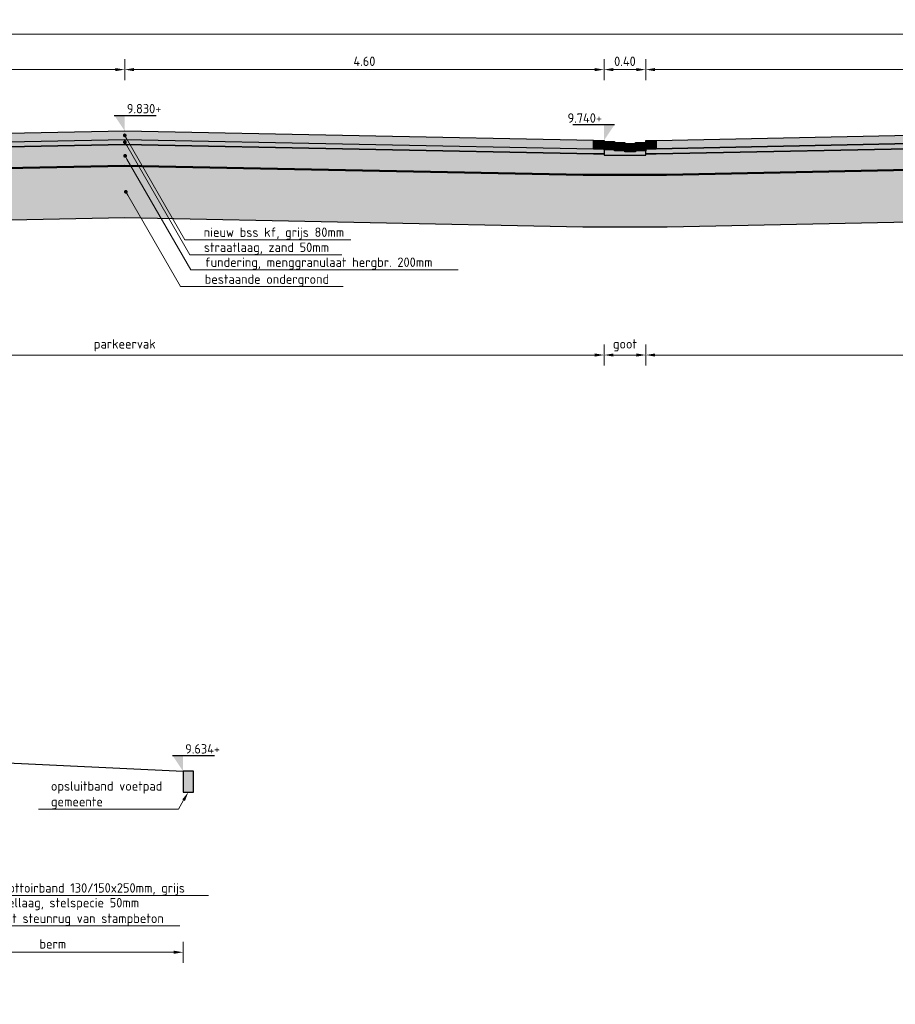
# Model space of a CAD drawing. Header units: metres. Extents: x 234325 to 234582, y 557584 to 557743.
# Tile 20 of 21: x 234541.55 to 234549.95, y 557701.3 to 557710.74. Entities that reach past the tile are written whole.
import ezdxf
from ezdxf import colors
from ezdxf.entities.mleader import LeaderData, LeaderLine
from ezdxf.enums import TextEntityAlignment as Align
from ezdxf.math import Vec2, Vec3

# ---------------------------------------------------------------- set-up
doc = ezdxf.new("R2010")
doc.units = ezdxf.units.M
doc.header["$PDMODE"] = 33
doc.layers.get('0').update_dxf_attribs({"lineweight": 25})
doc.layers.get('Defpoints').update_dxf_attribs({"lineweight": 25})
for name, color, linetype, lineweight in [('N-WE-GR-GRAS_BERM-GD', 80, 'Continuous', 25), ('N-WE-OG-BEBOUWING_STRAATNAAM-T18', 7, 'Continuous', 18), ('N-WE-VH-KANTOPSLUITING_OPSLUITBAND-SD', 150, 'Continuous', 25), ('N-WE-VH-M', 7, 'Continuous', 18), ('N-WE-VH-VERHARDING_BETONSTRAATSTEEN-GD', 252, 'Continuous', 25), ('N-WE-VH-VERHARDING_FUNDERING-AD-50', 252, 'Continuous', 18), ('N-WE-VH-VERHARDING_FUNDERING-GD', 7, 'Continuous', 25), ('N-WE-VH-VERHARDING_FUNDERING_ZAND-GD', 7, 'Continuous', 25), ('N-WE-VH-VERHARDING_FUNDERING_ZANDCEMENTSTABILISATIE-V', 254, 'Continuous', 18), ('N-WE-VH-VERHARDING_GEOTEXTIEL-GD', 252, 'Continuous', 25), ('N-WE-VH-VERHARDING_GEOTEXTIEL-V', 254, 'Continuous', 18), ('X-XX-AL-PEILMAAT-SD', 7, 'Continuous', 25)]:
    doc.layers.add(name, color=color, linetype=linetype, lineweight=lineweight)
doc.layers.add('N-WE-VH-VERHARDING_BETONSTRAATSTEEN-V', color=7, linetype='Continuous', lineweight=18, true_color=0xcdcdcd)
doc.layers.add('X-XX-AL-HULPLIJN-GD', color=7, linetype='Continuous', lineweight=25, plot=False)
doc.styles.add('NLCS-ISO', font='NLCS-ISO.ttf')
doc.styles.add('NLCS-ISO-M50-T18', font='NLCS-ISO.ttf', dxfattribs={"height": 0.09})
doc.dimstyles.new('NLCS-M50-T18-PIJL_L2_H1', dxfattribs={"dimscale": 0.05, "dimtxt": 2.5, "dimasz": 1.8, "dimexe": 2, "dimexo": 2, "dimgap": 0.7, "dimtad": 1, "dimzin": 0, "dimdsep": 46, "dimtxsty": 'NLCS-ISO-M50-T18', "dimcen": 0, "dimdle": 2, "dimclrd": 256, "dimclre": 256, "dimclrt": 256, "dimadec": 1, "dimazin": 0, "dimtfac": 1, "dimtdec": 3, "dimtofl": 0, "dimtmove": 0, "dimatfit": 3, "dimfxl": 2, "dimfxlon": 1, "dimtfillclr": 256, "dimtolj": 1, "dimtzin": 0, "dimlwd": -1, "dimlwe": -1, "dimarcsym": 0})
pattern_1 = [(37.5, (0.75, 0.34884), (-0.003149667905, 0.096341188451), [0, -0.076, 0, -0.085, 0, -0.08125]), (7.5, (0.75, 0.34884), (0.088488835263, 0.141107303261), [0, -0.041, 0, -0.0685, 0, -0.02625]), (327.5, (0.6885, 0.34884), (0.155707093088, 0.000282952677), [0, -0.025, 0, -0.09, 0, -0.1175]), (317.5, (0.6885, 0.34884), (0.15030633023, 0.043883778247), [0, -0.0125, 0, -0.059, 0, -0.0675])]

# ---------------------------------------------------------------- blocks, each defined once
blk = doc.blocks.new('*D117')
at = {"layer": 'Defpoints', "color": 0, "transparency": 16777216}
for p in [(234542.559, 557710.2641), (234542.559, 557709.6749), (234537.959, 557709.5849)]:
    blk.add_point(p, dxfattribs=at)
at = {"layer": 'N-WE-VH-M', "transparency": 16777216}
for p, q in [((234537.959, 557710.1641), (234537.959, 557710.3641)), ((234542.559, 557710.1641), (234542.559, 557710.3641)), ((234538.049, 557710.2641), (234542.469, 557710.2641))]:
    blk.add_line(p, q, dxfattribs=at)
for points in [[(234538.049, 557710.2791), (234538.049, 557710.2491), (234537.959, 557710.2641)], [(234542.469, 557710.2791), (234542.469, 557710.2491), (234542.559, 557710.2641)]]:
    blk.add_solid(points, dxfattribs=at)
at = {"layer": 'N-WE-VH-M', "transparency": 16777216, "insert": (234540.259, 557710.3441), "char_height": 0.09, "attachment_point": 5, "style": 'NLCS-ISO-M50-T18'}
blk.add_mtext('\\A1;4.60', dxfattribs=at)
blk = doc.blocks.new('*D118')
at = {"layer": 'Defpoints', "color": 0, "transparency": 16777216}
for p in [(234547.159, 557710.2641), (234542.559, 557709.6749), (234547.159, 557709.5849)]:
    blk.add_point(p, dxfattribs=at)
at = {"layer": 'N-WE-VH-M', "transparency": 16777216}
for p, q in [((234542.559, 557710.1641), (234542.559, 557710.3641)), ((234547.159, 557710.1641), (234547.159, 557710.3641)), ((234542.649, 557710.2641), (234547.069, 557710.2641))]:
    blk.add_line(p, q, dxfattribs=at)
for points in [[(234542.649, 557710.2791), (234542.649, 557710.2491), (234542.559, 557710.2641)], [(234547.069, 557710.2791), (234547.069, 557710.2491), (234547.159, 557710.2641)]]:
    blk.add_solid(points, dxfattribs=at)
at = {"layer": 'N-WE-VH-M', "transparency": 16777216, "insert": (234544.859, 557710.3441), "char_height": 0.09, "attachment_point": 5, "style": 'NLCS-ISO-M50-T18'}
blk.add_mtext('\\A1;4.60', dxfattribs=at)
blk = doc.blocks.new('*D119')
at = {"layer": 'Defpoints', "color": 0, "transparency": 16777216}
for p in [(234547.559, 557710.2641), (234547.159, 557709.5749), (234547.559, 557709.5649)]:
    blk.add_point(p, dxfattribs=at)
at = {"layer": 'N-WE-VH-M', "transparency": 16777216}
for p, q in [((234547.159, 557710.1641), (234547.159, 557710.3641)), ((234547.559, 557710.1641), (234547.559, 557710.3641)), ((234547.249, 557710.2641), (234547.469, 557710.2641))]:
    blk.add_line(p, q, dxfattribs=at)
for points in [[(234547.249, 557710.2791), (234547.249, 557710.2491), (234547.159, 557710.2641)], [(234547.469, 557710.2791), (234547.469, 557710.2491), (234547.559, 557710.2641)]]:
    blk.add_solid(points, dxfattribs=at)
at = {"layer": 'N-WE-VH-M', "transparency": 16777216, "insert": (234547.359, 557710.3441), "char_height": 0.09, "attachment_point": 5, "style": 'NLCS-ISO-M50-T18'}
blk.add_mtext('\\A1;0.40', dxfattribs=at)
blk = doc.blocks.new('SAL-PEILMAAT_INFRACAD_H01-SOD')
blk.add_line((-2, 3), (6, 3))
blk.add_solid([(-2, 3), (0, 3), (0, 0)])
at = {"style": 'NLCS-ISO'}
blk.add_attdef('...', (0.4, 3.4), '', height=1.8, dxfattribs=at)
blk = doc.blocks.new('SAL-PEILMAAT_INFRACAD_H03-SOD')
blk.add_line((2, 3), (-6, 3))
blk.add_solid([(2, 3), (0, 3), (0, 0)])
at = {"style": 'NLCS-ISO'}
blk.add_attdef('...', text='', height=1.8, dxfattribs=at).set_placement((-0.4, 3.4), align=Align.RIGHT)
blk = doc.blocks.new('*D120')
at = {"layer": 'Defpoints', "color": 0, "transparency": 16777216}
for p in [(234553.559, 557710.2641), (234547.559, 557709.5849), (234553.559, 557709.5849)]:
    blk.add_point(p, dxfattribs=at)
at = {"layer": 'N-WE-VH-M', "transparency": 16777216}
for p, q in [((234547.559, 557710.1641), (234547.559, 557710.3641)), ((234553.559, 557710.1641), (234553.559, 557710.3641)), ((234547.649, 557710.2641), (234553.469, 557710.2641))]:
    blk.add_line(p, q, dxfattribs=at)
for points in [[(234547.649, 557710.2791), (234547.649, 557710.2491), (234547.559, 557710.2641)], [(234553.469, 557710.2791), (234553.469, 557710.2491), (234553.559, 557710.2641)]]:
    blk.add_solid(points, dxfattribs=at)
at = {"layer": 'N-WE-VH-M', "transparency": 16777216, "insert": (234550.559, 557710.3441), "char_height": 0.09, "attachment_point": 5, "style": 'NLCS-ISO-M50-T18'}
blk.add_mtext('\\A1;6.00', dxfattribs=at)
blk = doc.blocks.new('*D134')
at = {"layer": 'Defpoints', "color": 0, "transparency": 16777216}
for p in [(234575.459, 557710.604), (234525.659, 557709.2249), (234575.459, 557709.2649)]:
    blk.add_point(p, dxfattribs=at)
at = {"layer": 'N-WE-VH-M', "transparency": 16777216}
for p, q in [((234525.659, 557710.504), (234525.659, 557710.704)), ((234575.459, 557710.504), (234575.459, 557710.704)), ((234525.749, 557710.604), (234575.369, 557710.604))]:
    blk.add_line(p, q, dxfattribs=at)
for points in [[(234525.749, 557710.619), (234525.749, 557710.589), (234525.659, 557710.604)], [(234575.369, 557710.619), (234575.369, 557710.589), (234575.459, 557710.604)]]:
    blk.add_solid(points, dxfattribs=at)
at = {"layer": 'N-WE-VH-M', "transparency": 16777216, "insert": (234550.559, 557710.684), "char_height": 0.09, "attachment_point": 5, "style": 'NLCS-ISO-M50-T18'}
blk.add_mtext('\\A1;49.80', dxfattribs=at)
blk = doc.blocks.new('*D139')
at = {"layer": 'Defpoints', "color": 0, "transparency": 16777216}
for p in [(234537.959, 557709.5849), (234547.159, 557709.5849), (234547.159, 557707.5261)]:
    blk.add_point(p, dxfattribs=at)
at = {"layer": 'N-WE-VH-M', "transparency": 16777216}
for p, q in [((234537.959, 557707.6261), (234537.959, 557707.4261)), ((234547.159, 557707.6261), (234547.159, 557707.4261)), ((234538.049, 557707.5261), (234547.069, 557707.5261))]:
    blk.add_line(p, q, dxfattribs=at)
for points in [[(234538.049, 557707.5411), (234538.049, 557707.5111), (234537.959, 557707.5261)], [(234547.069, 557707.5411), (234547.069, 557707.5111), (234547.159, 557707.5261)]]:
    blk.add_solid(points, dxfattribs=at)
at = {"layer": 'N-WE-VH-M', "transparency": 16777216, "insert": (234542.559, 557707.6196), "char_height": 0.09, "attachment_point": 5, "style": 'NLCS-ISO-M50-T18'}
blk.add_mtext('\\A1;parkeervak', dxfattribs=at)
blk = doc.blocks.new('*D140')
at = {"layer": 'Defpoints', "color": 0, "transparency": 16777216}
for p in [(234547.159, 557709.4549), (234547.559, 557709.4449), (234547.559, 557707.5261)]:
    blk.add_point(p, dxfattribs=at)
at = {"layer": 'N-WE-VH-M', "transparency": 16777216}
for p, q in [((234547.159, 557707.6261), (234547.159, 557707.4261)), ((234547.559, 557707.6261), (234547.559, 557707.4261)), ((234547.249, 557707.5261), (234547.469, 557707.5261))]:
    blk.add_line(p, q, dxfattribs=at)
for points in [[(234547.249, 557707.5411), (234547.249, 557707.5111), (234547.159, 557707.5261)], [(234547.469, 557707.5411), (234547.469, 557707.5111), (234547.559, 557707.5261)]]:
    blk.add_solid(points, dxfattribs=at)
at = {"layer": 'N-WE-VH-M', "transparency": 16777216, "insert": (234547.359, 557707.6196), "char_height": 0.09, "attachment_point": 5, "style": 'NLCS-ISO-M50-T18'}
blk.add_mtext('\\A1;goot', dxfattribs=at)
blk = doc.blocks.new('*D141')
at = {"layer": 'Defpoints', "color": 0, "transparency": 16777216}
for p in [(234547.559, 557709.5849), (234553.559, 557709.5849), (234553.559, 557707.5261)]:
    blk.add_point(p, dxfattribs=at)
at = {"layer": 'N-WE-VH-M', "transparency": 16777216}
for p, q in [((234547.559, 557707.6261), (234547.559, 557707.4261)), ((234553.559, 557707.6261), (234553.559, 557707.4261)), ((234547.649, 557707.5261), (234553.469, 557707.5261))]:
    blk.add_line(p, q, dxfattribs=at)
for points in [[(234547.649, 557707.5411), (234547.649, 557707.5111), (234547.559, 557707.5261)], [(234553.469, 557707.5411), (234553.469, 557707.5111), (234553.559, 557707.5261)]]:
    blk.add_solid(points, dxfattribs=at)
at = {"layer": 'N-WE-VH-M', "transparency": 16777216, "insert": (234550.559, 557707.6196), "char_height": 0.09, "attachment_point": 5, "style": 'NLCS-ISO-M50-T18'}
blk.add_mtext('\\A1;rijbaan', dxfattribs=at)
blk = doc.blocks.new('_Dot')
at = {"color": 0, "linetype": 'ByBlock', "lineweight": -2}
blk.add_line((-0.5, 0), (-1, 0), dxfattribs=at)
at = {"color": 0, "linetype": 'ByBlock', "const_width": 0.5}
blk.add_lwpolyline([(-0.25, 0, 1), (0.25, 0, 1)], format="xyb", close=True, dxfattribs=at)
blk = doc.blocks.new('N-SVH-KANTOPSLUITING_OPSLUITBAND_100X200-D')
blk.add_hatch(color=8).paths.add_polyline_path([(-0.1, -0.2), (0, -0.2), (0, 0), (-0.1, 0)])
at = {"flags": 128}
blk.add_lwpolyline([(-0.1, -0.2), (0, -0.2), (0, 0), (-0.1, 0)], close=True, dxfattribs=at)
blk = doc.blocks.new('*D165')
at = {"layer": 'Defpoints', "color": 0, "transparency": 16777216}
for p in [(234540.6188, 557703.6531), (234543.1188, 557703.5331), (234543.1188, 557701.7971)]:
    blk.add_point(p, dxfattribs=at)
at = {"layer": 'N-WE-VH-M', "transparency": 16777216}
for p, q in [((234540.6188, 557701.8971), (234540.6188, 557701.6971)), ((234543.1188, 557701.8971), (234543.1188, 557701.6971)), ((234540.7088, 557701.7971), (234543.0288, 557701.7971))]:
    blk.add_line(p, q, dxfattribs=at)
for points in [[(234540.7088, 557701.8121), (234540.7088, 557701.7821), (234540.6188, 557701.7971)], [(234543.0288, 557701.8121), (234543.0288, 557701.7821), (234543.1188, 557701.7971)]]:
    blk.add_solid(points, dxfattribs=at)
at = {"layer": 'N-WE-VH-M', "transparency": 16777216, "insert": (234541.8688, 557701.8771), "char_height": 0.09, "attachment_point": 5, "style": 'NLCS-ISO-M50-T18'}
blk.add_mtext('\\A1;berm', dxfattribs=at)

msp = doc.modelspace()

# ---------------------------------------------------------------- hatches: boundary and pattern name
at = {"layer": 'N-WE-VH-VERHARDING_BETONSTRAATSTEEN-V', "transparency": 33554559}
h = msp.add_hatch(color=256, dxfattribs=at)
h.dxf.hatch_style = 1
h.paths.add_polyline_path([(234547.059, 557709.5849), (234542.559, 557709.6749), (234538.059, 557709.5849), (234538.059, 557709.5049), (234542.5606, 557709.5949), (234547.059, 557709.5049)])
h = msp.add_hatch(color=256, dxfattribs=at)
h.dxf.hatch_style = 1
h.paths.add_polyline_path([(234547.059, 557709.5849), (234547.159, 557709.5849), (234547.159, 557709.5049), (234547.059, 557709.5049)])
h = msp.add_hatch(color=256, dxfattribs=at)
h.dxf.hatch_style = 1
h.paths.add_polyline_path([(234547.159, 557709.5749), (234547.259, 557709.5749), (234547.259, 557709.4949), (234547.159, 557709.4949)])
h = msp.add_hatch(color=256, dxfattribs=at)
h.dxf.hatch_style = 1
h.paths.add_polyline_path([(234547.259, 557709.5649), (234547.359, 557709.5649), (234547.359, 557709.4849), (234547.259, 557709.4849)])
h = msp.add_hatch(color=256, dxfattribs=at)
h.dxf.hatch_style = 1
h.paths.add_polyline_path([(234547.459, 557709.5649), (234547.559, 557709.5649), (234547.559, 557709.4849), (234547.459, 557709.4849)])
h = msp.add_hatch(color=256, dxfattribs=at)
h.dxf.hatch_style = 1
h.paths.add_polyline_path([(234547.559, 557709.5849), (234547.659, 557709.5849), (234547.659, 557709.5049), (234547.559, 557709.5049)])
h = msp.add_hatch(color=256, dxfattribs=at)
h.dxf.hatch_style = 1
h.paths.add_polyline_path([(234547.659, 557709.5849), (234550.559, 557709.6449), (234553.459, 557709.5849), (234553.459, 557709.5049), (234550.559, 557709.5649), (234547.659, 557709.5049)])
h = msp.add_hatch(color=256, dxfattribs=at)
h.dxf.hatch_style = 1
h.paths.add_polyline_path([(234547.359, 557709.5549), (234547.459, 557709.5549), (234547.459, 557709.4749), (234547.359, 557709.4749)])
at = {"layer": 'N-WE-VH-VERHARDING_FUNDERING-AD-50', "transparency": 33554559}
h = msp.add_hatch(dxfattribs=at)
h.set_pattern_fill('AVH-FUNDERING_ZAND-SO', color=256, scale=0.05, pattern_type=2)
h.set_pattern_definition(pattern_1)
h.paths.add_polyline_path([(234537.959, 557709.4549), (234537.959, 557709.5049), (234538.059, 557709.5049), (234542.5606, 557709.5949), (234547.059, 557709.5049), (234547.159, 557709.5049), (234547.159, 557709.4549), (234547.0585, 557709.4549), (234542.5606, 557709.5449), (234538.0595, 557709.4549)])
h = msp.add_hatch(dxfattribs=at)
h.set_pattern_fill('AVH-FUNDERING_ZAND-SO', color=256, scale=0.05, pattern_type=2)
h.set_pattern_definition(pattern_1)
h.paths.add_polyline_path([(234553.559, 557709.5049), (234553.559, 557709.4549), (234553.4585, 557709.4549), (234550.559, 557709.5149), (234547.6595, 557709.4549), (234547.559, 557709.4549), (234547.559, 557709.5049), (234547.659, 557709.5049), (234550.559, 557709.5649), (234553.459, 557709.5049)])
h = msp.add_hatch(dxfattribs=at)
h.set_pattern_fill('AVH-FUNDERING_GRANULAAT_MENG_01-SO', color=256, scale=0.05, pattern_type=2)
h.set_pattern_definition([(50, (0.75, 0.34884), (0.3586300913, -0.03137606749), [0.0375, -0.4125]), (355, (0.75, 0.34884), (-0.0693756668, 0.37609606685), [0.03, -0.33]), (100.4514, (0.7799, 0.34623), (0.28925469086, 0.34471977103), [0.031870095, -0.350571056]), (46.1842, (0.75, 0.44884), (0.5336205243, -0.08275950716), [0.05625, -0.61875]), (96.6356, (0.79447, 0.44195), (0.46733135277, 0.48705893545), [0.047805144, -0.5258565]), (351.1842, (0.75, 0.44884), (0.46733097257, 0.48705930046), [0.045, -0.495]), (21, (0.8, 0.42384), (0.29845352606, -0.20130944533), [0.0375, -0.4125]), (326, (0.8, 0.42384), (0.12165766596, 0.36257502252), [0.03, -0.33]), (71.4514, (0.82487, 0.40707), (0.4201113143, 0.16126524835), [0.031870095, -0.350571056]), (37.5, (0.75, 0.34884), (0.00607992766, 0.166446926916), [0, -0.326, 0, -0.335, 0, -0.33125]), (7.5, (0.75, 0.34884), (0.13153476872, 0.19720585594), [0, -0.191, 0, -0.3185, 0, -0.12625]), (327.5, (0.6385, 0.34884), (0.266911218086, -0.011277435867), [0, -0.125, 0, -0.39, 0, -0.5175]), (317.5, (0.5885, 0.34884), (0.29159308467, 0.05005249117), [0, -0.1625, 0, -0.259, 0, -0.3675])])
h.paths.add_polyline_path([(234526.559, 557709.4249), (234531.0585, 557709.3349), (234531.159, 557709.3349), (234531.159, 557709.3249), (234531.559, 557709.3249), (234531.559, 557709.3349), (234531.6595, 557709.3349), (234537.4595, 557709.4549), (234537.559, 557709.4549), (234537.559, 557709.4449), (234537.959, 557709.4449), (234537.959, 557709.4549), (234538.0595, 557709.4549), (234542.5606, 557709.5449), (234547.0585, 557709.4549), (234547.159, 557709.4549), (234547.159, 557709.4449), (234547.559, 557709.4449), (234547.559, 557709.4549), (234547.6595, 557709.4549), (234550.559, 557709.5149), (234553.4585, 557709.4549), (234553.559, 557709.4549), (234553.559, 557709.4449), (234553.959, 557709.4449), (234553.959, 557709.4549), (234554.0595, 557709.4549), (234558.559, 557709.5449), (234563.0585, 557709.4549), (234563.159, 557709.4549), (234563.159, 557709.4449), (234563.559, 557709.4449), (234563.559, 557709.4549), (234563.6587, 557709.4549), (234569.4587, 557709.3749), (234569.559, 557709.3749), (234569.559, 557709.3649), (234569.959, 557709.3649), (234569.959, 557709.3749), (234570.0595, 557709.3749), (234574.559, 557709.4649), (234574.559, 557709.3949), (234574.884, 557709.3949), (234575.209, 557709.3949), (234575.209, 557709.2649), (234574.563, 557709.2649), (234570.159, 557709.1768), (234569.359, 557709.1762), (234563.759, 557709.2535), (234562.959, 557709.2568), (234558.559, 557709.3448), (234554.159, 557709.2568), (234553.359, 557709.2569), (234550.559, 557709.3148), (234547.759, 557709.2569), (234546.959, 557709.2568), (234542.5606, 557709.3449), (234538.159, 557709.2568), (234537.359, 557709.2528), (234531.759, 557709.1369), (234530.9606, 557709.1368), (234526.555, 557709.2249), (234525.909, 557709.2249), (234525.909, 557709.3549), (234526.234, 557709.3549), (234526.559, 557709.3549)])
h = msp.add_hatch(dxfattribs=at)
h.set_pattern_fill('AVH-FUNDERING_ZAND-SO', color=256, scale=0.05, pattern_type=2)
h.set_pattern_definition(pattern_1)
h.paths.add_polyline_path([(234525.659, 557708.7249), (234525.909, 557708.7249), (234526.55, 557708.7249), (234530.9556, 557708.6368), (234531.7642, 557708.6369), (234537.3655, 557708.7528), (234538.1653, 557708.7569), (234542.5606, 557708.8448), (234546.954, 557708.7568), (234547.7642, 557708.7569), (234550.559, 557708.8147), (234553.3538, 557708.7569), (234554.164, 557708.7568), (234558.559, 557708.8447), (234562.953, 557708.7569), (234563.7545, 557708.7535), (234569.3558, 557708.6762), (234570.1642, 557708.6768), (234574.568, 557708.7649), (234575.209, 557708.7649), (234575.459, 557708.7649), (234575.459, 557709.2549), (234575.209, 557709.2549), (234574.5631, 557709.2549), (234570.1591, 557709.1668), (234569.359, 557709.1662), (234563.7589, 557709.2435), (234562.9589, 557709.2468), (234558.559, 557709.3348), (234554.1591, 557709.2468), (234553.3589, 557709.2469), (234550.559, 557709.3048), (234547.7591, 557709.2469), (234546.9589, 557709.2468), (234542.5606, 557709.3349), (234538.1592, 557709.2468), (234537.3592, 557709.2428), (234531.7591, 557709.1269), (234530.9605, 557709.1268), (234526.5549, 557709.2149), (234525.909, 557709.2149), (234525.659, 557709.2149)])
at = {"layer": 'N-WE-VH-VERHARDING_FUNDERING_ZANDCEMENTSTABILISATIE-V', "transparency": 33554559}
h = msp.add_hatch(color=256, dxfattribs=at)
h.dxf.hatch_style = 1
h.paths.add_polyline_path([(234547.159, 557709.4949), (234547.159, 557709.4449), (234547.559, 557709.4449), (234547.559, 557709.4849), (234547.459, 557709.4849), (234547.459, 557709.4749), (234547.359, 557709.4749), (234547.359, 557709.4849), (234547.259, 557709.4849), (234547.259, 557709.4949)])
at = {"layer": 'N-WE-VH-VERHARDING_GEOTEXTIEL-V', "transparency": 33554559}
h = msp.add_hatch(color=256, dxfattribs=at)
h.dxf.hatch_style = 1
h.paths.add_polyline_path([(234575.459, 557709.2549), (234575.209, 557709.2549), (234574.5631, 557709.2549), (234570.1591, 557709.1668), (234569.359, 557709.1662), (234563.7589, 557709.2435), (234562.9589, 557709.2468), (234558.559, 557709.3348), (234554.1591, 557709.2468), (234553.3589, 557709.2469), (234550.559, 557709.3048), (234547.7591, 557709.2469), (234546.9589, 557709.2468), (234542.5606, 557709.3349), (234538.1592, 557709.2468), (234537.3592, 557709.2428), (234531.7591, 557709.1269), (234530.9605, 557709.1268), (234526.5549, 557709.2149), (234525.909, 557709.2149), (234525.659, 557709.2149), (234525.659, 557709.2249), (234526.555, 557709.2249), (234530.9606, 557709.1368), (234531.759, 557709.1369), (234537.359, 557709.2528), (234538.159, 557709.2568), (234542.5606, 557709.3449), (234546.959, 557709.2568), (234547.759, 557709.2569), (234550.559, 557709.3148), (234553.359, 557709.2569), (234554.159, 557709.2568), (234558.559, 557709.3448), (234562.959, 557709.2568), (234563.759, 557709.2535), (234569.359, 557709.1762), (234570.159, 557709.1768), (234574.563, 557709.2649), (234575.209, 557709.2649), (234575.459, 557709.2649)])

# ---------------------------------------------------------------- linework, layer by layer
at = {"layer": 'N-WE-GR-GRAS_BERM-GD', "flags": 128}
msp.add_lwpolyline([(234540.6188, 557703.6531), (234543.1188, 557703.5331)], dxfattribs=at)
at = {"layer": 'N-WE-VH-VERHARDING_BETONSTRAATSTEEN-GD', "color": 7, "flags": 128}
for points in [[(234547.059, 557709.5849), (234542.559, 557709.6749), (234538.059, 557709.5849), (234538.059, 557709.5049), (234542.5606, 557709.5949), (234547.059, 557709.5049)], [(234547.059, 557709.5849), (234547.159, 557709.5849), (234547.159, 557709.5049), (234547.059, 557709.5049)], [(234547.159, 557709.5749), (234547.259, 557709.5749), (234547.259, 557709.4949), (234547.159, 557709.4949)], [(234547.259, 557709.5649), (234547.359, 557709.5649), (234547.359, 557709.4849), (234547.259, 557709.4849)], [(234547.459, 557709.5649), (234547.559, 557709.5649), (234547.559, 557709.4849), (234547.459, 557709.4849)], [(234547.559, 557709.5849), (234547.659, 557709.5849), (234547.659, 557709.5049), (234547.559, 557709.5049)], [(234547.659, 557709.5849), (234550.559, 557709.6449), (234553.459, 557709.5849), (234553.459, 557709.5049), (234550.559, 557709.5649), (234547.659, 557709.5049)], [(234547.359, 557709.5549), (234547.459, 557709.5549), (234547.459, 557709.4749), (234547.359, 557709.4749)]]:
    msp.add_lwpolyline(points, close=True, dxfattribs=at)
at = {"layer": 'N-WE-VH-VERHARDING_FUNDERING-GD', "flags": 128}
for points in [[(234538.0595, 557709.4549), (234542.5606, 557709.5449), (234547.0585, 557709.4549), (234547.159, 557709.4549), (234547.159, 557709.4449), (234547.559, 557709.4449), (234547.559, 557709.4549), (234547.6595, 557709.4549), (234550.559, 557709.5149)], [(234550.559, 557709.3148), (234547.759, 557709.2569), (234546.959, 557709.2568), (234542.5606, 557709.3449), (234538.159, 557709.2568)]]:
    msp.add_lwpolyline(points, dxfattribs=at)
at = {"layer": 'N-WE-VH-VERHARDING_FUNDERING_ZAND-GD', "flags": 128}
for points in [[(234537.959, 557709.4549), (234537.959, 557709.5049), (234538.059, 557709.5049), (234542.5606, 557709.5949), (234547.059, 557709.5049), (234547.159, 557709.5049), (234547.159, 557709.4549), (234547.0585, 557709.4549), (234542.5606, 557709.5449), (234538.0595, 557709.4549)], [(234553.559, 557709.5049), (234553.559, 557709.4549), (234553.4585, 557709.4549), (234550.559, 557709.5149), (234547.6595, 557709.4549), (234547.559, 557709.4549), (234547.559, 557709.5049), (234547.659, 557709.5049), (234550.559, 557709.5649), (234553.459, 557709.5049)]]:
    msp.add_lwpolyline(points, close=True, dxfattribs=at)
msp.add_lwpolyline([(234550.559, 557709.3048), (234547.7591, 557709.2469), (234546.9589, 557709.2468), (234542.5606, 557709.3349), (234538.1592, 557709.2468), (234537.3592, 557709.2428), (234531.7591, 557709.1269), (234530.9605, 557709.1268), (234526.5549, 557709.2149), (234525.909, 557709.2149), (234525.659, 557709.2149), (234525.659, 557708.7249), (234525.909, 557708.7249), (234526.55, 557708.7249), (234530.9556, 557708.6368), (234531.7642, 557708.6369), (234537.3655, 557708.7528), (234538.1653, 557708.7569), (234542.5606, 557708.8448), (234546.954, 557708.7568), (234547.7642, 557708.7569), (234550.559, 557708.8147)], dxfattribs=at)
at = {"layer": 'N-WE-VH-VERHARDING_GEOTEXTIEL-GD', "color": 1, "flags": 128}
msp.add_lwpolyline([(234550.559, 557709.3048), (234547.7591, 557709.2469), (234546.9589, 557709.2468), (234542.5606, 557709.3349), (234538.1592, 557709.2468), (234537.3592, 557709.2428), (234531.7591, 557709.1269), (234530.9605, 557709.1268), (234526.5549, 557709.2149), (234525.909, 557709.2149), (234525.659, 557709.2149), (234525.659, 557709.2249), (234526.555, 557709.2249), (234530.9606, 557709.1368), (234531.759, 557709.1369), (234537.359, 557709.2528), (234538.159, 557709.2568), (234542.5606, 557709.3449), (234546.959, 557709.2568), (234547.759, 557709.2569), (234550.559, 557709.3148)], dxfattribs=at)
at = {"layer": 'X-XX-AL-HULPLIJN-GD', "flags": 128}
for points in [[(234547.259, 557709.5749), (234547.259, 557709.5649)], [(234547.359, 557709.5649), (234547.359, 557709.5549)], [(234547.459, 557709.5649), (234547.459, 557709.5549)]]:
    msp.add_lwpolyline(points, dxfattribs=at)
msp.add_lwpolyline([(234547.159, 557709.4949), (234547.159, 557709.4449), (234547.559, 557709.4449), (234547.559, 557709.4849), (234547.459, 557709.4849), (234547.459, 557709.4749), (234547.359, 557709.4749), (234547.359, 557709.4849), (234547.259, 557709.4849), (234547.259, 557709.4949)], close=True, dxfattribs=at)

# ---------------------------------------------------------------- block references
at = {"layer": 'N-WE-VH-KANTOPSLUITING_OPSLUITBAND-SD'}
msp.add_blockref('N-SVH-KANTOPSLUITING_OPSLUITBAND_100X200-D', (234543.2188, 557703.5331), dxfattribs=at)
at = {"layer": 'X-XX-AL-PEILMAAT-SD', "xscale": 0.05, "yscale": 0.05, "zscale": 0.05}
for name, p, values in [('SAL-PEILMAAT_INFRACAD_H01-SOD', (234542.559, 557709.6749), {'...': '9.830+'}), ('SAL-PEILMAAT_INFRACAD_H03-SOD', (234547.159, 557709.5849), {'...': '9.740+'}), ('SAL-PEILMAAT_INFRACAD_H01-SOD', (234543.1188, 557703.5331), {'...': '9.634+'})]:
    msp.add_blockref(name, p, dxfattribs=at).add_auto_attribs(values)

# ---------------------------------------------------------------- dimensions: what is measured, and where the dimension line sits
at = {"layer": 'N-WE-VH-M'}
for base, p1, p2, picture, middle in [((234575.459, 557710.604), (234525.659, 557709.2249), (234575.459, 557709.2649), '*D134', (234550.559, 557710.684)), ((234542.559, 557710.2641), (234537.959, 557709.5849), (234542.559, 557709.6749), '*D117', (234540.259, 557710.3441)), ((234547.159, 557710.2641), (234542.559, 557709.6749), (234547.159, 557709.5849), '*D118', (234544.859, 557710.3441)), ((234547.559, 557710.2641), (234547.159, 557709.5749), (234547.559, 557709.5649), '*D119', (234547.359, 557710.3441)), ((234553.559, 557710.2641), (234547.559, 557709.5849), (234553.559, 557709.5849), '*D120', (234550.559, 557710.3441))]:
    dim = msp.add_linear_dim(base=base, p1=p1, p2=p2, dimstyle='NLCS-M50-T18-PIJL_L2_H1', dxfattribs=at)
    dim.commit()
    dim.dimension.update_dxf_attribs({"geometry": picture, "text_midpoint": middle})
for base, p1, p2, text, picture, middle in [((234547.159, 557707.5261), (234537.959, 557709.5849), (234547.159, 557709.5849), 'parkeervak', '*D139', (234542.559, 557707.6196)), ((234553.559, 557707.5261), (234547.559, 557709.5849), (234553.559, 557709.5849), 'rijbaan', '*D141', (234550.559, 557707.6196)), ((234547.559, 557707.5261), (234547.159, 557709.4549), (234547.559, 557709.4449), 'goot', '*D140', (234547.359, 557707.6196)), ((234543.1188, 557701.7971), (234540.6188, 557703.6531), (234543.1188, 557703.5331), 'berm', '*D165', (234541.8688, 557701.8771))]:
    dim = msp.add_linear_dim(base=base, p1=p1, p2=p2, text=text, dimstyle='NLCS-M50-T18-PIJL_L2_H1', dxfattribs=at)
    dim.commit()
    dim.dimension.update_dxf_attribs({"geometry": picture, "text_midpoint": middle})

# ---------------------------------------------------------------- leaders
at = {"layer": 'N-WE-OG-BEBOUWING_STRAATNAAM-T18'}
ml = msp.add_multileader_mtext('Standard', dxfattribs=at)
ml.set_content('nieuw bss kf, grijs 80mm', color=256, style='NLCS-ISO-M50-T18')
ml.set_leader_properties(color=256, linetype='ByLayer', lineweight=-1)
ml.set_arrow_properties(name='DOT')
ml.build(insert=Vec2(0, 0))
ml.multileader.update_dxf_attribs({"text_left_attachment_type": 5, "text_right_attachment_type": 5, "dogleg_length": 0.09, "arrow_head_size": 0.036})
ctx = ml.context
ctx.base_point, ctx.char_height, ctx.arrow_head_size, ctx.landing_gap_size, ctx.plane_origin = Vec3(234543.2716, 557708.6324), 0.09, 0.036, 0.045, Vec3(234542.5586, 557709.6335)
ctx.left_attachment, ctx.right_attachment = 5, 5
notes = []
notes.append((ctx, [(0, (1, 1, 0), (234543.1366, 557708.6324), (1, 0), 0.135, [(0, [(234542.5586, 557709.6335)], 0, [])])]))
ctx.mtext.insert, ctx.mtext.flow_direction = Vec3(234543.3166, 557708.7494), 5
ml = msp.add_multileader_mtext('Standard', dxfattribs=at)
ml.set_content('straatlaag, zand 50mm', color=256, style='NLCS-ISO-M50-T18')
ml.set_leader_properties(color=256, linetype='ByLayer', lineweight=-1)
ml.set_arrow_properties(name='DOT')
ml.build(insert=Vec2(0, 0))
ml.multileader.update_dxf_attribs({"text_left_attachment_type": 5, "text_right_attachment_type": 5, "dogleg_length": 0.09, "arrow_head_size": 0.036})
ctx = ml.context
ctx.base_point, ctx.char_height, ctx.arrow_head_size, ctx.landing_gap_size, ctx.plane_origin = Vec3(234543.2736, 557708.4877), 0.09, 0.036, 0.045, Vec3(234542.5599, 557709.5681)
ctx.left_attachment, ctx.right_attachment = 5, 5
notes.append((ctx, [(0, (1, 1, 0), (234543.1836, 557708.4877), (1, 0), 0.09, [(0, [(234542.5599, 557709.5681)], 0, [])])]))
ctx.mtext.insert, ctx.mtext.flow_direction = Vec3(234543.3186, 557708.6047), 5
ml = msp.add_multileader_mtext('Standard', dxfattribs=at)
ml.set_content('fundering, menggranulaat hergbr. 200mm', color=256, style='NLCS-ISO-M50-T18')
ml.set_leader_properties(color=256, linetype='ByLayer', lineweight=-1)
ml.set_arrow_properties(name='DOT')
ml.build(insert=Vec2(0, 0))
ml.multileader.update_dxf_attribs({"text_left_attachment_type": 5, "text_right_attachment_type": 5, "dogleg_length": 0.09, "arrow_head_size": 0.036})
ctx = ml.context
ctx.base_point, ctx.char_height, ctx.arrow_head_size, ctx.landing_gap_size, ctx.plane_origin = Vec3(234543.283, 557708.3447), 0.09, 0.036, 0.045, Vec3(234542.5624, 557709.4369)
ctx.left_attachment, ctx.right_attachment = 5, 5
notes.append((ctx, [(0, (1, 1, 0), (234543.193, 557708.3447), (1, 0), 0.09, [(0, [(234542.5624, 557709.4369)], 0, [])])]))
ctx.mtext.insert, ctx.mtext.flow_direction = Vec3(234543.328, 557708.4617), 5
ml = msp.add_multileader_mtext('Standard', dxfattribs=at)
ml.set_content('bestaande ondergrond', color=256, style='NLCS-ISO-M50-T18')
ml.set_leader_properties(color=256, linetype='ByLayer', lineweight=-1)
ml.set_arrow_properties(name='DOT')
ml.build(insert=Vec2(0, 0))
ml.multileader.update_dxf_attribs({"text_left_attachment_type": 5, "text_right_attachment_type": 5, "dogleg_length": 0.09, "arrow_head_size": 0.036})
ctx = ml.context
ctx.base_point, ctx.char_height, ctx.arrow_head_size, ctx.landing_gap_size, ctx.plane_origin = Vec3(234543.2814, 557708.1821), 0.09, 0.036, 0.045, Vec3(234542.5691, 557709.092)
ctx.left_attachment, ctx.right_attachment = 5, 5
notes.append((ctx, [(0, (1, 1, 0), (234543.0944, 557708.1821), (1, 0), 0.187, [(0, [(234542.5691, 557709.092)], 0, [])])]))
ctx.mtext.insert, ctx.mtext.flow_direction = Vec3(234543.3264, 557708.2991), 5
ml = msp.add_multileader_mtext('Standard', dxfattribs=at)
ml.set_content('trottoirband 130/150x250mm, grijs', color=256, style='NLCS-ISO-M50-T18')
ml.set_leader_properties(color=256, linetype='ByLayer', lineweight=-1)
ml.set_arrow_properties(name='DOT')
ml.build(insert=Vec2(0, 0))
ml.multileader.update_dxf_attribs({"text_left_attachment_type": 5, "text_right_attachment_type": 5, "dogleg_length": 0.09, "arrow_head_size": 0.036})
ctx = ml.context
ctx.base_point, ctx.char_height, ctx.arrow_head_size, ctx.landing_gap_size, ctx.plane_origin = Vec3(234541.3032, 557702.3423), 0.09, 0.036, 0.045, Vec3(234540.5486, 557703.5444)
ctx.left_attachment, ctx.right_attachment = 5, 5
notes.append((ctx, [(0, (1, 1, 0), (234541.2132, 557702.3423), (1, 0), 0.09, [(0, [(234540.5486, 557703.4802)], 0, [])])]))
ctx.mtext.insert, ctx.mtext.flow_direction = Vec3(234541.3482, 557702.4593), 5
ml = msp.add_multileader_mtext('Standard', dxfattribs=at)
ml.set_content('opsluitband voetpad\\Pgemeente', color=256, style='NLCS-ISO-M50-T18')
ml.set_leader_properties(color=256, linetype='ByLayer', lineweight=-1)
ml.build(insert=Vec2(0, 0))
ml.multileader.update_dxf_attribs({"text_left_attachment_type": 5, "text_right_attachment_type": 5, "dogleg_length": 0.09, "arrow_head_size": 0.09})
ctx = ml.context
ctx.base_point, ctx.char_height, ctx.arrow_head_size, ctx.landing_gap_size, ctx.plane_origin = Vec3(234541.8056, 557703.1699), 0.09, 0.09, 0.045, Vec3(234543.1688, 557703.3331)
ctx.left_attachment, ctx.right_attachment = 5, 5
notes.append((ctx, [(0, (1, 1, 0), (234543.0746, 557703.1699), (-1, 0), 0.09, [(0, [(234543.1688, 557703.3331)], 0, [])])]))
ctx.mtext.insert, ctx.mtext.flow_direction = Vec3(234541.8506, 557703.4369), 5
ml = msp.add_multileader_mtext('Standard', dxfattribs=at)
ml.set_content('stellaag, stelspecie 50mm\\Pmet steunrug van stampbeton', color=256, style='NLCS-ISO-M50-T18')
ml.set_leader_properties(color=256, linetype='ByLayer', lineweight=-1)
ml.set_arrow_properties(name='DOT')
ml.build(insert=Vec2(0, 0))
ml.multileader.update_dxf_attribs({"text_left_attachment_type": 5, "text_right_attachment_type": 5, "dogleg_length": 0.09, "arrow_head_size": 0.036})
ctx = ml.context
ctx.base_point, ctx.char_height, ctx.arrow_head_size, ctx.landing_gap_size, ctx.plane_origin = Vec3(234541.2917, 557702.0506), 0.09, 0.036, 0.045, Vec3(234540.6773, 557703.4183)
ctx.left_attachment, ctx.right_attachment = 5, 5
notes.append((ctx, [(0, (1, 1, 0), (234540.8355, 557702.0506), (1, 0), 0.4562, [(0, [(234540.5475, 557703.3779)], 0, [])])]))
ctx.mtext.insert, ctx.mtext.flow_direction = Vec3(234541.3367, 557702.3176), 5
for ctx, leaders in notes:
    for number, flags, end, landing, length, lines in leaders:
        leader = LeaderData()
        leader.index, (leader.has_last_leader_line, leader.has_dogleg_vector, leader.attachment_direction) = number, flags
        leader.last_leader_point, leader.dogleg_vector, leader.dogleg_length = Vec3(end), Vec3(landing), length
        for number, points, colour, breaks in lines:
            line = LeaderLine()
            line.index, line.vertices, line.color, line.breaks = number, Vec3.list(points), colors.encode_raw_color(colour), breaks
            leader.lines.append(line)
        ctx.leaders.append(leader)

doc.saveas('drawing.dxf')
